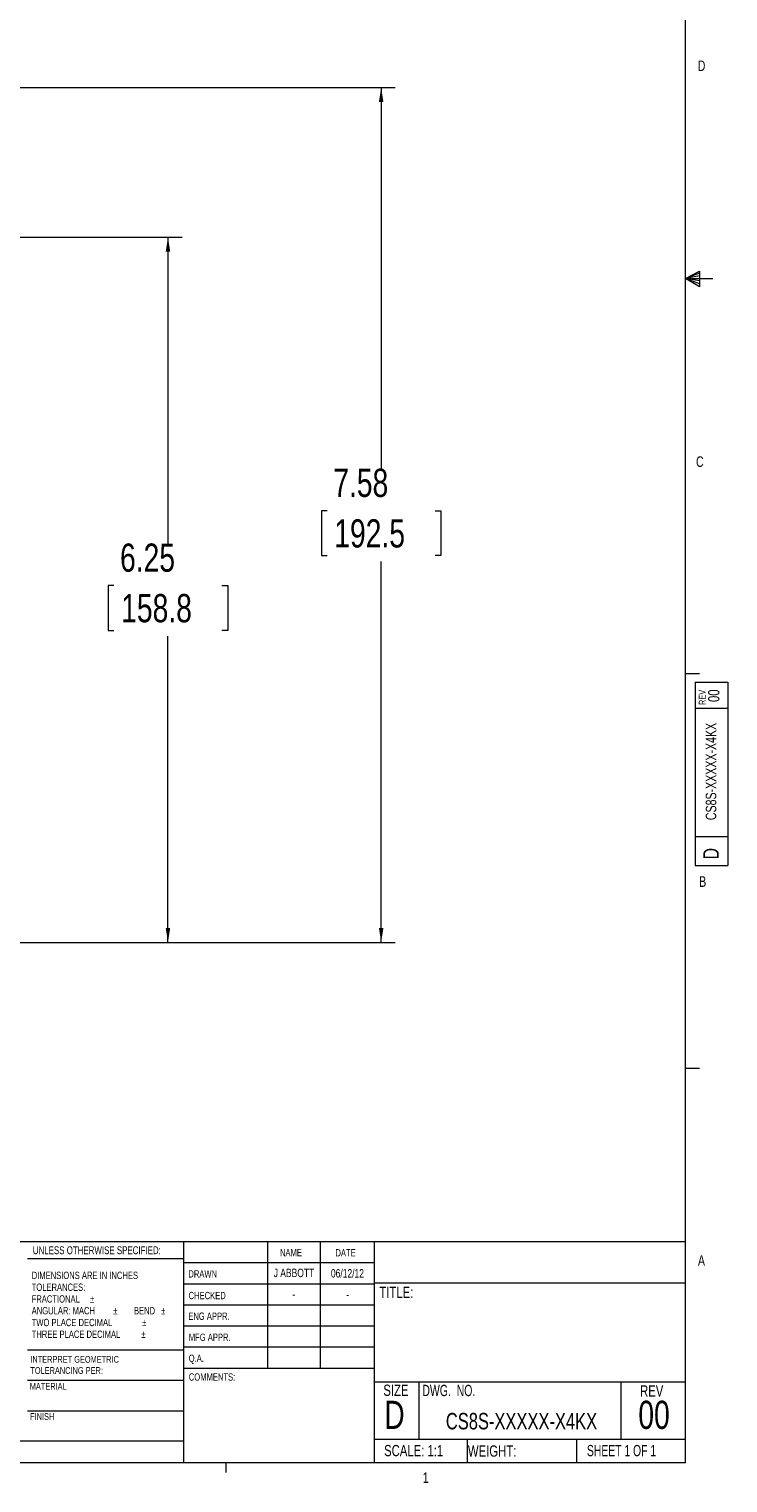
# Model space of a CAD drawing. Header units: inches. Extents: x 0.3 to 33.9, y 0.2 to 21.6.
# Tile 15 of 27: x 27.7 to 33.9, y 0.2 to 13.1. Entities that reach past the tile are written whole.
import ezdxf

# ---------------------------------------------------------------- set-up
doc = ezdxf.new("R2010")
doc.units = ezdxf.units.IN
doc.header["$MEASUREMENT"] = 0
doc.layers.add('SLD-0', color=7, linetype='Continuous', lineweight=15)
doc.styles.add('SLDTEXTSTYLE0', font='TXT', dxfattribs={"width": 0.75})
doc.styles.add('SLDTEXTSTYLE1', font='TXT', dxfattribs={"width": 0.6875})
doc.styles.add('SLDTEXTSTYLE2', font='TXT', dxfattribs={"width": 0.694444})
doc.dimstyles.new('SLDDIMSTYLE0', dxfattribs={"dimtxt": 0.25, "dimasz": 0.13, "dimexe": 0, "dimexo": 0.0625, "dimgap": 0.0625, "dimtad": 0, "dimtih": 1, "dimtoh": 1, "dimrnd": 1e-09, "dimzin": 12, "dimdsep": 46, "dimtxsty": 'SLDTEXTSTYLE0', "dimsah": 1, "dimcen": 0.09, "dimadec": 0, "dimazin": 3, "dimtfac": 1, "dimtofl": 0, "dimtmove": 0, "dimatfit": 3, "dimfxl": 1, "dimfrac": 2, "dimtolj": 1, "dimtzin": 12, "dimarcsym": 0})

# ---------------------------------------------------------------- blocks, each defined once
blk = doc.blocks.new('SW_NOTE_0')
at = {"color": 0, "linetype": 'Continuous', "lineweight": 0, "char_height": 0.06, "attachment_point": 1, "style": 'SLDTEXTSTYLE0'}
for s, insert in [('INTERPRET GEOMETRIC', (0, 0.077)), ('TOLERANCING PER:', (0, -0.022))]:
    blk.add_mtext(s, dxfattribs=dict(at, insert=insert))
blk = doc.blocks.new('SW_NOTE_1')
at = {"color": 0, "linetype": 'Continuous', "lineweight": 0, "char_height": 0.065, "attachment_point": 1, "style": 'SLDTEXTSTYLE0'}
for s, insert in [('DIMENSIONS ARE IN INCHES', (0, 0.084)), ('TOLERANCES:', (0, -0.021)), ('FRACTIONAL', (0, -0.125)), ('%%p', (0.518, -0.125)), ('ANGULAR: MACH', (0, -0.229)), ('%%p', (0.723, -0.229)), ('BEND', (0.907, -0.229)), ('%%p', (1.148, -0.229)), ('TWO PLACE DECIMAL', (0, -0.334)), ('%%p', (0.979, -0.334)), ('THREE PLACE DECIMAL', (0, -0.438)), ('%%p', (0.974, -0.438))]:
    blk.add_mtext(s, dxfattribs=dict(at, insert=insert))
blk = doc.blocks.new('_D_10')
at = {"layer": 'SLD-0'}
for p, q in [((27.236, 11.279), (29.061, 11.279)), ((28.936, 11.279), (28.936, 8.563)), ((28.457, 8.189), (28.406, 8.189)), ((28.406, 8.189), (28.406, 7.792)), ((29.415, 8.189), (29.466, 8.189)), ((29.466, 8.189), (29.466, 7.792)), ((28.406, 7.792), (28.457, 7.792)), ((28.936, 5.025), (28.936, 7.741)), ((29.466, 7.792), (29.415, 7.792)), ((26.866, 5.025), (29.061, 5.025))]:
    blk.add_line(p, q, dxfattribs=at)
for points in [[(28.936, 11.279), (28.916, 11.149), (28.956, 11.149)], [(28.936, 5.025), (28.956, 5.155), (28.916, 5.155)]]:
    blk.add_solid(points, dxfattribs=at)
at = {"layer": 'SLD-0', "char_height": 0.25, "attachment_point": 1, "style": 'SLDTEXTSTYLE0'}
for s, insert in [('6.25', (28.511, 8.562, -2.447)), ('158.8', (28.521, 8.114, -2.447))]:
    blk.add_mtext(s, dxfattribs=dict(at, insert=insert))
blk = doc.blocks.new('_D_11')
at = {"layer": 'SLD-0'}
for p, q in [((23.369, 12.605), (30.951, 12.605)), ((30.826, 12.605), (30.826, 9.226)), ((30.347, 8.852), (30.296, 8.852)), ((30.296, 8.852), (30.296, 8.455)), ((31.305, 8.852), (31.356, 8.852)), ((31.356, 8.852), (31.356, 8.455)), ((30.296, 8.455), (30.347, 8.455)), ((30.826, 5.025), (30.826, 8.404)), ((31.356, 8.455), (31.305, 8.455)), ((26.866, 5.025), (30.951, 5.025))]:
    blk.add_line(p, q, dxfattribs=at)
for points in [[(30.826, 12.605), (30.806, 12.475), (30.846, 12.475)], [(30.826, 5.025), (30.846, 5.155), (30.806, 5.155)]]:
    blk.add_solid(points, dxfattribs=at)
at = {"layer": 'SLD-0', "char_height": 0.25, "attachment_point": 1, "style": 'SLDTEXTSTYLE0'}
for s, insert in [('7.58', (30.401, 9.225, -2.447)), ('192.5', (30.41, 8.777, -2.447))]:
    blk.add_mtext(s, dxfattribs=dict(at, insert=insert))

msp = doc.modelspace()

# ---------------------------------------------------------------- linework, layer by layer
at = {"color": 7, "linetype": 'Continuous', "lineweight": 0}
for p, q in [((33.523, 0.411), (33.523, 21.411)), ((33.523, 10.911), (33.647, 10.976)), ((33.647, 10.958), (33.523, 10.911)), ((33.647, 10.976), (33.647, 10.837)), ((33.647, 10.934), (33.523, 10.911)), ((33.647, 10.891), (33.523, 10.911)), ((33.647, 10.865), (33.523, 10.911)), ((33.647, 10.837), (33.523, 10.911)), ((33.523, 10.911), (33.766, 10.911)), ((33.523, 7.411), (33.648, 7.411)), ((33.61, 7.332), (33.9, 7.332)), ((33.61, 7.332), (33.61, 5.709)), ((33.9, 7.332), (33.9, 5.709)), ((33.9, 7.099), (33.61, 7.099)), ((33.61, 5.965), (33.9, 5.965)), ((33.61, 5.709), (33.9, 5.709)), ((33.523, 3.911), (33.648, 3.911)), ((25.714, 2.375), (33.523, 2.375)), ((29.073, 2.375), (29.073, 0.411)), ((29.817, 2.375), (29.817, 1.25)), ((30.285, 2.375), (30.285, 1.25)), ((30.764, 2.375), (30.764, 0.411)), ((29.073, 2.221), (27.691, 2.221)), ((29.073, 2.187), (30.764, 2.187)), ((29.073, 2), (30.764, 2)), ((30.764, 2.008), (33.523, 2.008)), ((29.073, 1.812), (30.764, 1.812)), ((30.764, 1.625), (29.073, 1.625)), ((30.764, 1.437), (29.073, 1.437)), ((27.691, 1.414), (29.073, 1.414)), ((30.764, 1.25), (29.073, 1.25)), ((27.691, 1.144), (29.073, 1.144)), ((30.764, 1.13), (33.523, 1.13)), ((31.16, 1.13), (31.16, 0.623)), ((32.951, 1.13), (32.951, 0.623)), ((27.691, 0.874), (29.073, 0.874)), ((25.714, 0.607), (29.073, 0.607)), ((30.764, 0.623), (33.523, 0.623)), ((31.587, 0.623), (31.587, 0.411)), ((32.559, 0.623), (32.559, 0.411)), ((33.523, 0.411), (0.523, 0.411)), ((29.448, 0.411), (29.448, 0.326))]:
    msp.add_line(p, q, dxfattribs=at)

# ---------------------------------------------------------------- block references
for name, p in [('SW_NOTE_1', (27.728, 2.023)), ('SW_NOTE_0', (27.716, 1.283))]:
    msp.add_blockref(name, p, dxfattribs=at)

# ---------------------------------------------------------------- texts
for s, insert, char_height, attachment_point, style in [('D', (33.632, 12.844), 0.0938, 1, 'SLDTEXTSTYLE0'), ('C', (33.617, 9.335), 0.0938, 1, 'SLDTEXTSTYLE0'), ('B', (33.645, 5.612), 0.0938, 1, 'SLDTEXTSTYLE0'), ('UNLESS OTHERWISE SPECIFIED:', (27.738, 2.332), 0.07, 1, 'SLDTEXTSTYLE0'), ('NAME', (29.929, 2.309), 0.065, 1, 'SLDTEXTSTYLE0'), ('DATE', (30.421, 2.307), 0.065, 1, 'SLDTEXTSTYLE0'), ('A', (33.634, 2.253), 0.0938, 1, 'SLDTEXTSTYLE0'), ('DRAWN', (29.117, 2.12), 0.065, 1, 'SLDTEXTSTYLE0'), ('J ABBOTT', (30.053, 2.134), 0.075, 2, 'SLDTEXTSTYLE0'), ('06/12/12', (30.527, 2.13), 0.075, 2, 'SLDTEXTSTYLE0'), ('TITLE:', (30.81, 1.973), 0.1, 1, 'SLDTEXTSTYLE0'), ('CHECKED', (29.119, 1.928), 0.065, 1, 'SLDTEXTSTYLE0'), ('-', (30.052, 1.946), 0.075, 2, 'SLDTEXTSTYLE0'), ('-', (30.528, 1.942), 0.075, 2, 'SLDTEXTSTYLE0'), ('ENG APPR.', (29.116, 1.745), 0.065, 1, 'SLDTEXTSTYLE0'), ('MFG APPR.', (29.121, 1.558), 0.065, 1, 'SLDTEXTSTYLE0'), ('Q.A.', (29.12, 1.372), 0.065, 1, 'SLDTEXTSTYLE0'), ('COMMENTS:', (29.121, 1.206), 0.065, 1, 'SLDTEXTSTYLE0'), ('MATERIAL', (27.711, 1.121), 0.06, 1, 'SLDTEXTSTYLE0'), ('SIZE', (30.845, 1.106), 0.1, 1, 'SLDTEXTSTYLE0'), ('DWG.  NO.', (31.191, 1.104), 0.1, 1, 'SLDTEXTSTYLE2'), ('REV', (33.121, 1.1), 0.1, 1, 'SLDTEXTSTYLE0'), ('D', (30.853, 0.963), 0.25, 1, 'SLDTEXTSTYLE0'), ('00', (33.245, 0.963), 0.25, 2, 'SLDTEXTSTYLE0'), ('FINISH', (27.714, 0.853), 0.06, 1, 'SLDTEXTSTYLE0'), ('CS8S-XXXXX-X4KX', (32.07, 0.855), 0.14583, 2, 'SLDTEXTSTYLE0'), ('SCALE: 1:1', (30.852, 0.571), 0.1, 1, 'SLDTEXTSTYLE0'), ('WEIGHT:', (31.595, 0.567), 0.1, 1, 'SLDTEXTSTYLE0'), ('SHEET 1 OF 1', (32.65, 0.571), 0.1, 1, 'SLDTEXTSTYLE1'), ('1', (31.195, 0.328), 0.0938, 1, 'SLDTEXTSTYLE0')]:
    msp.add_mtext(s, dxfattribs=dict(at, insert=insert, char_height=char_height, attachment_point=attachment_point, style=style))
at = {"color": 7, "linetype": 'Continuous', "lineweight": 0, "rotation": 90, "style": 'SLDTEXTSTYLE0'}
for s, insert, char_height, attachment_point in [('REV', (33.642, 7.131), 0.06, 1), ('00', (33.724, 7.213), 0.1, 2), ('CS8S-XXXXX-X4KX', (33.703, 6.541), 0.09375, 2), ('D', (33.681, 5.763), 0.138, 1)]:
    msp.add_mtext(s, dxfattribs=dict(at, insert=insert, char_height=char_height, attachment_point=attachment_point))

# ---------------------------------------------------------------- dimensions: what is measured, and where the dimension line sits
at = {"layer": 'SLD-0'}
for base, p2, picture, middle in [((30.826, 12.605), (23.319, 12.605), '_D_11', (30.826, 8.815)), ((28.936, 11.279), (27.186, 11.279), '_D_10', (28.936, 8.152))]:
    dim = msp.add_linear_dim(base=base, p1=(26.816, 5.025), p2=p2, angle=90, dimstyle='SLDDIMSTYLE0', dxfattribs=at)
    dim.commit()
    dim.dimension.update_dxf_attribs({"geometry": picture, "text_midpoint": middle, "dimtype": 160})

doc.saveas('drawing.dxf')
